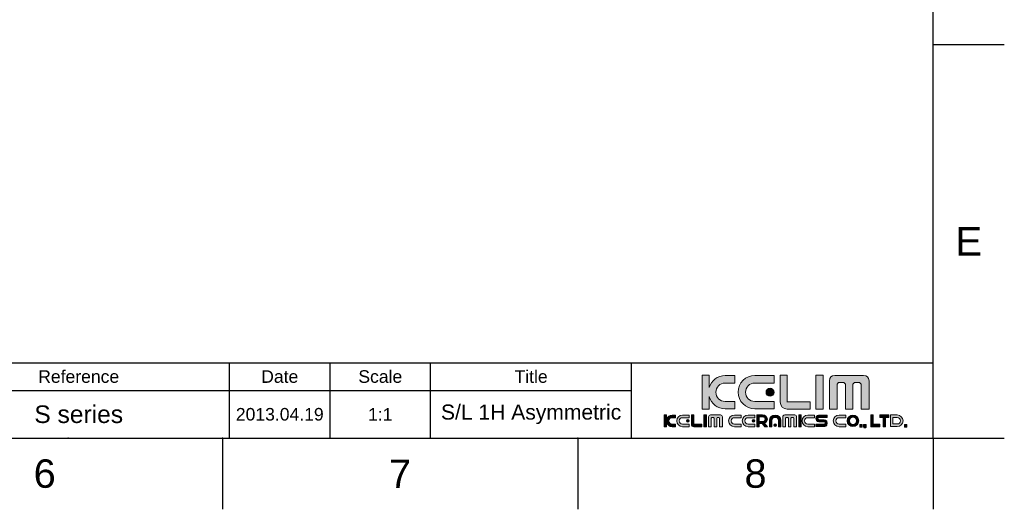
# Model space of a CAD drawing. Header units: millimetres. Extents: x 601 to 1195, y -13 to 407.
# Tile 3 of 8: x 999 to 1195, y -13 to 84. Entities that reach past the tile are written whole.
import ezdxf

# ---------------------------------------------------------------- set-up
doc = ezdxf.new("R2010")
doc.units = ezdxf.units.MM
doc.header["$LTSCALE"] = 0.1
doc.layers.add('FORM', color=7, linetype='Continuous')
doc.layers.add('TEXT', color=2, linetype='Continuous')
doc.styles.get("Standard").update_dxf_attribs({"font": 'arial_0.ttf'})

msp = doc.modelspace()

# ---------------------------------------------------------------- hatches: boundary and pattern name
at = {"layer": 'TEXT'}
h = msp.add_hatch(color=2, dxfattribs=at)
h.dxf.hatch_style = 2
edge = h.paths.add_edge_path()
edge.add_spline(control_points=[(1141.396, 8.181), (1141.396, 8.181), (1139.467, 8.181), (1139.467, 8.181), (1138.452, 8.181), (1137.635, 8.999), (1137.635, 10.01), (1137.635, 11.026), (1138.452, 11.843), (1139.467, 11.843), (1139.467, 11.843), (1141.396, 11.843), (1141.396, 11.843), (1141.396, 11.843), (1141.396, 13.357), (1141.396, 13.357), (1141.396, 13.357), (1139.489, 13.357), (1139.489, 13.357), (1137.963, 13.357), (1136.682, 12.334), (1136.291, 10.935), (1136.291, 10.935), (1136.291, 13.405), (1136.291, 13.405), (1136.291, 13.405), (1134.88, 13.405), (1134.88, 13.405), (1134.88, 13.405), (1134.88, 6.667), (1134.88, 6.667), (1134.88, 6.667), (1136.291, 6.667), (1136.291, 6.667), (1136.291, 6.667), (1136.291, 9.139), (1136.291, 9.139), (1136.682, 7.74), (1137.963, 6.714), (1139.489, 6.714), (1139.489, 6.714), (1141.396, 6.714), (1141.396, 6.714), (1141.396, 6.714), (1141.396, 8.181), (1141.396, 8.181)], knot_values=[0, 0, 0, 0, 1, 1, 1, 2, 2, 2, 3, 3, 3, 4, 4, 4, 5, 5, 5, 6, 6, 6, 7, 7, 7, 8, 8, 8, 9, 9, 9, 10, 10, 10, 11, 11, 11, 12, 12, 12, 13, 13, 13, 14, 14, 14, 15, 15, 15, 15], degree=3, periodic=0)
h = msp.add_hatch(color=256, dxfattribs=at)
h.dxf.hatch_style = 2
edge = h.paths.add_edge_path()
edge.add_spline(control_points=[(1145.379, 6.714), (1145.379, 6.714), (1149.219, 6.714), (1149.219, 6.714), (1149.219, 6.714), (1149.219, 8.181), (1149.219, 8.181), (1149.219, 8.181), (1145.354, 8.181), (1145.354, 8.181), (1144.342, 8.181), (1143.524, 8.999), (1143.524, 10.01), (1143.524, 11.026), (1144.341, 11.843), (1145.354, 11.843), (1145.354, 11.843), (1149.219, 11.843), (1149.219, 11.843), (1149.219, 11.843), (1149.219, 13.357), (1149.219, 13.357), (1149.219, 13.357), (1145.379, 13.357), (1145.379, 13.357), (1143.542, 13.357), (1142.057, 11.875), (1142.057, 10.036), (1142.057, 8.202), (1143.542, 6.714), (1145.379, 6.714)], knot_values=[0, 0, 0, 0, 1, 1, 1, 2, 2, 2, 3, 3, 3, 4, 4, 4, 5, 5, 5, 6, 6, 6, 7, 7, 7, 8, 8, 8, 9, 9, 9, 10, 10, 10, 10], degree=3, periodic=0)
h = msp.add_hatch(color=2, dxfattribs=at)
h.dxf.hatch_style = 2
edge = h.paths.add_edge_path()
edge.add_spline(control_points=[(1151.823, 6.662), (1151.823, 6.662), (1156.362, 6.662), (1156.362, 6.662), (1156.362, 6.662), (1156.362, 8.076), (1156.362, 8.076), (1156.362, 8.076), (1151.833, 8.076), (1151.833, 8.076), (1151.833, 8.076), (1151.828, 8.061), (1151.828, 8.061), (1151.828, 8.061), (1151.828, 13.405), (1151.828, 13.405), (1151.828, 13.405), (1150.413, 13.405), (1150.413, 13.405), (1150.413, 13.405), (1150.413, 8.076), (1150.413, 8.076), (1150.413, 8.076), (1150.408, 8.081), (1150.408, 8.081), (1150.408, 7.296), (1151.045, 6.656), (1151.833, 6.656), (1151.833, 6.656), (1151.823, 6.662), (1151.823, 6.662)], knot_values=[0, 0, 0, 0, 1, 1, 1, 2, 2, 2, 3, 3, 3, 4, 4, 4, 5, 5, 5, 6, 6, 6, 7, 7, 7, 8, 8, 8, 9, 9, 9, 10, 10, 10, 10], degree=3, periodic=0)
h = msp.add_hatch(color=2, dxfattribs=at)
h.dxf.hatch_style = 2
h.paths.add_polyline_path([(1158.953, 13.405), (1157.54, 13.405), (1157.54, 6.667), (1158.953, 6.667)])
h = msp.add_hatch(color=2, dxfattribs=at)
h.dxf.hatch_style = 2
edge = h.paths.add_edge_path()
edge.add_spline(control_points=[(1167.027, 13.373), (1167.027, 13.373), (1161.274, 13.373), (1161.274, 13.373), (1160.682, 13.373), (1160.203, 12.897), (1160.203, 12.31), (1160.203, 12.31), (1160.203, 6.677), (1160.203, 6.677), (1160.203, 6.677), (1161.732, 6.677), (1161.732, 6.677), (1161.732, 6.677), (1161.732, 11.612), (1161.732, 11.612), (1161.732, 11.612), (1162.049, 11.933), (1162.049, 11.933), (1162.049, 11.933), (1163.074, 11.933), (1163.074, 11.933), (1163.074, 11.933), (1163.394, 11.612), (1163.394, 11.612), (1163.394, 11.612), (1163.394, 6.677), (1163.394, 6.677), (1163.394, 6.677), (1164.87, 6.677), (1164.87, 6.677), (1164.87, 6.677), (1164.87, 11.612), (1164.87, 11.612), (1164.87, 11.612), (1165.193, 11.933), (1165.193, 11.933), (1165.193, 11.933), (1166.214, 11.933), (1166.214, 11.933), (1166.214, 11.933), (1166.532, 11.612), (1166.532, 11.612), (1166.532, 11.612), (1166.532, 6.677), (1166.532, 6.677), (1166.532, 6.677), (1168.097, 6.677), (1168.097, 6.677), (1168.097, 6.677), (1168.097, 12.31), (1168.097, 12.31), (1168.097, 12.897), (1167.616, 13.373), (1167.027, 13.373)], knot_values=[0, 0, 0, 0, 1, 1, 1, 2, 2, 2, 3, 3, 3, 4, 4, 4, 5, 5, 5, 6, 6, 6, 7, 7, 7, 8, 8, 8, 9, 9, 9, 10, 10, 10, 11, 11, 11, 12, 12, 12, 13, 13, 13, 14, 14, 14, 15, 15, 15, 16, 16, 16, 17, 17, 17, 18, 18, 18, 18], degree=3, periodic=0)
h = msp.add_hatch(color=2, dxfattribs=at)
h.dxf.hatch_style = 2
edge = h.paths.add_edge_path()
edge.add_spline(control_points=[(1147.6, 10.01), (1147.6, 9.57), (1147.956, 9.207), (1148.399, 9.207), (1148.841, 9.207), (1149.2, 9.57), (1149.2, 10.01), (1149.2, 10.455), (1148.841, 10.811), (1148.399, 10.811), (1147.956, 10.811), (1147.6, 10.455), (1147.6, 10.01)], knot_values=[0, 0, 0, 0, 1, 1, 1, 2, 2, 2, 3, 3, 3, 4, 4, 4, 4], degree=3, periodic=0)
h = msp.add_hatch(color=2, dxfattribs=at)
h.dxf.hatch_style = 2
edge = h.paths.add_edge_path()
edge.add_spline(control_points=[(1127.829, 4.636), (1127.829, 4.636), (1127.829, 5.5), (1127.829, 5.5), (1127.829, 5.5), (1127.337, 5.5), (1127.337, 5.5), (1127.337, 5.5), (1127.337, 3.15), (1127.337, 3.15), (1127.337, 3.15), (1127.829, 3.15), (1127.829, 3.15), (1127.829, 3.15), (1127.829, 4.016), (1127.829, 4.016), (1127.964, 3.527), (1128.411, 3.167), (1128.945, 3.167), (1128.945, 3.167), (1129.609, 3.167), (1129.609, 3.167), (1129.609, 3.167), (1129.609, 3.678), (1129.609, 3.678), (1129.609, 3.678), (1128.936, 3.678), (1128.936, 3.678), (1128.582, 3.678), (1128.297, 3.964), (1128.297, 4.316), (1128.297, 4.671), (1128.582, 4.955), (1128.936, 4.955), (1128.936, 4.955), (1129.609, 4.955), (1129.609, 4.955), (1129.609, 4.955), (1129.609, 5.484), (1129.609, 5.484), (1129.609, 5.484), (1128.945, 5.484), (1128.945, 5.484), (1128.411, 5.484), (1127.964, 5.125), (1127.829, 4.636)], knot_values=[0, 0, 0, 0, 1, 1, 1, 2, 2, 2, 3, 3, 3, 4, 4, 4, 5, 5, 5, 6, 6, 6, 7, 7, 7, 8, 8, 8, 9, 9, 9, 10, 10, 10, 11, 11, 11, 12, 12, 12, 13, 13, 13, 14, 14, 14, 15, 15, 15, 15], degree=3, periodic=0)
h = msp.add_hatch(color=2, dxfattribs=at)
h.dxf.hatch_style = 2
edge = h.paths.add_edge_path()
edge.add_spline(control_points=[(1129.84, 4.326), (1129.84, 3.686), (1130.358, 3.167), (1130.998, 3.167), (1130.998, 3.167), (1132.338, 3.167), (1132.338, 3.167), (1132.338, 3.167), (1132.338, 3.678), (1132.338, 3.678), (1132.338, 3.678), (1130.99, 3.678), (1130.99, 3.678), (1130.637, 3.678), (1130.351, 3.964), (1130.351, 4.316), (1130.351, 4.671), (1130.636, 4.955), (1130.99, 4.955), (1130.99, 4.955), (1132.338, 4.955), (1132.338, 4.955), (1132.338, 4.955), (1132.338, 5.484), (1132.338, 5.484), (1132.338, 5.484), (1130.998, 5.484), (1130.998, 5.484), (1130.358, 5.484), (1129.84, 4.966), (1129.84, 4.326)], knot_values=[0, 0, 0, 0, 1, 1, 1, 2, 2, 2, 3, 3, 3, 4, 4, 4, 5, 5, 5, 6, 6, 6, 7, 7, 7, 8, 8, 8, 9, 9, 9, 10, 10, 10, 10], degree=3, periodic=0)
h = msp.add_hatch(color=2, dxfattribs=at)
h.dxf.hatch_style = 2
edge = h.paths.add_edge_path()
edge.add_spline(control_points=[(1131.773, 4.316), (1131.773, 4.162), (1131.897, 4.037), (1132.052, 4.037), (1132.206, 4.037), (1132.331, 4.162), (1132.331, 4.316), (1132.331, 4.471), (1132.206, 4.596), (1132.052, 4.596), (1131.897, 4.596), (1131.773, 4.471), (1131.773, 4.316)], knot_values=[0, 0, 0, 0, 1, 1, 1, 2, 2, 2, 3, 3, 3, 4, 4, 4, 4], degree=3, periodic=0)
h = msp.add_hatch(color=2, dxfattribs=at)
h.dxf.hatch_style = 2
edge = h.paths.add_edge_path()
edge.add_spline(control_points=[(1133.247, 3.637), (1133.247, 3.637), (1133.247, 5.5), (1133.247, 5.5), (1133.247, 5.5), (1132.754, 5.5), (1132.754, 5.5), (1132.754, 5.5), (1132.754, 3.642), (1132.754, 3.642), (1132.754, 3.642), (1132.752, 3.644), (1132.752, 3.644), (1132.752, 3.369), (1132.974, 3.147), (1133.249, 3.147), (1133.249, 3.147), (1133.246, 3.149), (1133.246, 3.149), (1133.246, 3.149), (1134.829, 3.149), (1134.829, 3.149), (1134.829, 3.149), (1134.829, 3.642), (1134.829, 3.642), (1134.829, 3.642), (1133.249, 3.642), (1133.249, 3.642), (1133.249, 3.642), (1133.247, 3.637), (1133.247, 3.637)], knot_values=[0, 0, 0, 0, 1, 1, 1, 2, 2, 2, 3, 3, 3, 4, 4, 4, 5, 5, 5, 6, 6, 6, 7, 7, 7, 8, 8, 8, 9, 9, 9, 10, 10, 10, 10], degree=3, periodic=0)
h = msp.add_hatch(color=2, dxfattribs=at)
h.dxf.hatch_style = 2
h.paths.add_polyline_path([(1135.24, 3.15), (1135.732, 3.15), (1135.732, 5.5), (1135.24, 5.5)])
h = msp.add_hatch(color=2, dxfattribs=at)
h.dxf.hatch_style = 2
edge = h.paths.add_edge_path()
edge.add_spline(control_points=[(1138.548, 5.489), (1138.548, 5.489), (1136.542, 5.489), (1136.542, 5.489), (1136.335, 5.489), (1136.169, 5.323), (1136.169, 5.119), (1136.169, 5.119), (1136.169, 3.154), (1136.169, 3.154), (1136.169, 3.154), (1136.702, 3.154), (1136.702, 3.154), (1136.702, 3.154), (1136.702, 4.875), (1136.702, 4.875), (1136.702, 4.875), (1136.812, 4.987), (1136.812, 4.987), (1136.812, 4.987), (1137.17, 4.987), (1137.17, 4.987), (1137.17, 4.987), (1137.281, 4.875), (1137.281, 4.875), (1137.281, 4.875), (1137.281, 3.154), (1137.281, 3.154), (1137.281, 3.154), (1137.796, 3.154), (1137.796, 3.154), (1137.796, 3.154), (1137.796, 4.875), (1137.796, 4.875), (1137.796, 4.875), (1137.909, 4.987), (1137.909, 4.987), (1137.909, 4.987), (1138.265, 4.987), (1138.265, 4.987), (1138.265, 4.987), (1138.376, 4.875), (1138.376, 4.875), (1138.376, 4.875), (1138.376, 3.154), (1138.376, 3.154), (1138.376, 3.154), (1138.922, 3.154), (1138.922, 3.154), (1138.922, 3.154), (1138.922, 5.119), (1138.922, 5.119), (1138.922, 5.323), (1138.754, 5.489), (1138.548, 5.489)], knot_values=[0, 0, 0, 0, 1, 1, 1, 2, 2, 2, 3, 3, 3, 4, 4, 4, 5, 5, 5, 6, 6, 6, 7, 7, 7, 8, 8, 8, 9, 9, 9, 10, 10, 10, 11, 11, 11, 12, 12, 12, 13, 13, 13, 14, 14, 14, 15, 15, 15, 16, 16, 16, 17, 17, 17, 18, 18, 18, 18], degree=3, periodic=0)
h = msp.add_hatch(color=2, dxfattribs=at)
h.dxf.hatch_style = 2
edge = h.paths.add_edge_path()
edge.add_spline(control_points=[(1140.153, 4.326), (1140.153, 3.686), (1140.671, 3.167), (1141.312, 3.167), (1141.312, 3.167), (1142.651, 3.167), (1142.651, 3.167), (1142.651, 3.167), (1142.651, 3.678), (1142.651, 3.678), (1142.651, 3.678), (1141.303, 3.678), (1141.303, 3.678), (1140.95, 3.678), (1140.665, 3.964), (1140.665, 4.316), (1140.665, 4.671), (1140.95, 4.955), (1141.303, 4.955), (1141.303, 4.955), (1142.651, 4.955), (1142.651, 4.955), (1142.651, 4.955), (1142.651, 5.484), (1142.651, 5.484), (1142.651, 5.484), (1141.312, 5.484), (1141.312, 5.484), (1140.671, 5.484), (1140.153, 4.966), (1140.153, 4.326)], knot_values=[0, 0, 0, 0, 1, 1, 1, 2, 2, 2, 3, 3, 3, 4, 4, 4, 5, 5, 5, 6, 6, 6, 7, 7, 7, 8, 8, 8, 9, 9, 9, 10, 10, 10, 10], degree=3, periodic=0)
h = msp.add_hatch(color=2, dxfattribs=at)
h.dxf.hatch_style = 2
edge = h.paths.add_edge_path()
edge.add_spline(control_points=[(1142.882, 4.326), (1142.882, 3.686), (1143.4, 3.167), (1144.04, 3.167), (1144.04, 3.167), (1145.38, 3.167), (1145.38, 3.167), (1145.38, 3.167), (1145.38, 3.678), (1145.38, 3.678), (1145.38, 3.678), (1144.032, 3.678), (1144.032, 3.678), (1143.678, 3.678), (1143.393, 3.964), (1143.393, 4.316), (1143.393, 4.671), (1143.678, 4.955), (1144.032, 4.955), (1144.032, 4.955), (1145.38, 4.955), (1145.38, 4.955), (1145.38, 4.955), (1145.38, 5.484), (1145.38, 5.484), (1145.38, 5.484), (1144.04, 5.484), (1144.04, 5.484), (1143.4, 5.484), (1142.882, 4.966), (1142.882, 4.326)], knot_values=[0, 0, 0, 0, 1, 1, 1, 2, 2, 2, 3, 3, 3, 4, 4, 4, 5, 5, 5, 6, 6, 6, 7, 7, 7, 8, 8, 8, 9, 9, 9, 10, 10, 10, 10], degree=3, periodic=0)
h = msp.add_hatch(color=2, dxfattribs=at)
h.dxf.hatch_style = 2
edge = h.paths.add_edge_path()
edge.add_spline(control_points=[(1144.815, 4.316), (1144.815, 4.162), (1144.939, 4.037), (1145.094, 4.037), (1145.248, 4.037), (1145.373, 4.162), (1145.373, 4.316), (1145.373, 4.471), (1145.248, 4.596), (1145.094, 4.596), (1144.939, 4.596), (1144.815, 4.471), (1144.815, 4.316)], knot_values=[0, 0, 0, 0, 1, 1, 1, 2, 2, 2, 3, 3, 3, 4, 4, 4, 4], degree=3, periodic=0)
h = msp.add_hatch(color=2, dxfattribs=at)
h.dxf.hatch_style = 2
edge = h.paths.add_edge_path()
edge.add_spline(control_points=[(1147.869, 4.634), (1147.869, 5.112), (1147.431, 5.5), (1146.89, 5.5), (1146.89, 5.5), (1146.25, 5.5), (1146.25, 5.5), (1146.25, 5.5), (1145.758, 5.5), (1145.758, 5.5), (1145.758, 5.5), (1145.758, 5.118), (1145.758, 5.118), (1145.758, 5.118), (1145.758, 4.163), (1145.758, 4.163), (1145.758, 4.163), (1145.758, 3.769), (1145.758, 3.769), (1145.758, 3.769), (1145.758, 3.15), (1145.758, 3.15), (1145.758, 3.15), (1146.25, 3.15), (1146.25, 3.15), (1146.25, 3.15), (1146.25, 3.769), (1146.25, 3.769), (1146.25, 3.769), (1146.85, 3.769), (1146.85, 3.769), (1146.85, 3.769), (1147.374, 3.15), (1147.374, 3.15), (1147.374, 3.15), (1147.867, 3.15), (1147.867, 3.15), (1147.867, 3.15), (1147.282, 3.841), (1147.282, 3.841), (1147.627, 3.974), (1147.869, 4.279), (1147.869, 4.634)], knot_values=[0, 0, 0, 0, 1, 1, 1, 2, 2, 2, 3, 3, 3, 4, 4, 4, 5, 5, 5, 6, 6, 6, 7, 7, 7, 8, 8, 8, 9, 9, 9, 10, 10, 10, 11, 11, 11, 12, 12, 12, 13, 13, 13, 14, 14, 14, 14], degree=3, periodic=0)
edge = h.paths.add_edge_path()
edge.add_spline(control_points=[(1146.897, 4.163), (1146.897, 4.163), (1146.25, 4.163), (1146.25, 4.163), (1146.25, 4.163), (1146.25, 5.118), (1146.25, 5.118), (1146.25, 5.118), (1146.897, 5.118), (1146.897, 5.118), (1147.196, 5.118), (1147.436, 4.904), (1147.436, 4.641), (1147.436, 4.377), (1147.196, 4.163), (1146.897, 4.163)], knot_values=[0, 0, 0, 0, 1, 1, 1, 2, 2, 2, 3, 3, 3, 4, 4, 4, 5, 5, 5, 5], degree=3, periodic=0)
h = msp.add_hatch(color=2, dxfattribs=at)
h.dxf.hatch_style = 2
edge = h.paths.add_edge_path()
edge.add_spline(control_points=[(1149.424, 5.484), (1148.785, 5.484), (1148.265, 5.004), (1148.265, 4.409), (1148.265, 4.409), (1148.265, 3.167), (1148.265, 3.167), (1148.265, 3.167), (1148.776, 3.167), (1148.776, 3.167), (1148.776, 3.167), (1148.776, 4.417), (1148.776, 4.417), (1148.776, 4.744), (1149.062, 5.009), (1149.415, 5.009), (1149.769, 5.009), (1150.054, 4.745), (1150.054, 4.417), (1150.054, 4.417), (1150.054, 3.167), (1150.054, 3.167), (1150.054, 3.167), (1150.582, 3.167), (1150.582, 3.167), (1150.582, 3.167), (1150.582, 4.409), (1150.582, 4.409), (1150.582, 5.004), (1150.065, 5.484), (1149.424, 5.484)], knot_values=[0, 0, 0, 0, 1, 1, 1, 2, 2, 2, 3, 3, 3, 4, 4, 4, 5, 5, 5, 6, 6, 6, 7, 7, 7, 8, 8, 8, 9, 9, 9, 10, 10, 10, 10], degree=3, periodic=0)
h = msp.add_hatch(color=2, dxfattribs=at)
h.dxf.hatch_style = 2
edge = h.paths.add_edge_path()
edge.add_spline(control_points=[(1153.323, 5.489), (1153.323, 5.489), (1151.316, 5.489), (1151.316, 5.489), (1151.11, 5.489), (1150.943, 5.323), (1150.943, 5.119), (1150.943, 5.119), (1150.943, 3.154), (1150.943, 3.154), (1150.943, 3.154), (1151.476, 3.154), (1151.476, 3.154), (1151.476, 3.154), (1151.476, 4.875), (1151.476, 4.875), (1151.476, 4.875), (1151.587, 4.987), (1151.587, 4.987), (1151.587, 4.987), (1151.945, 4.987), (1151.945, 4.987), (1151.945, 4.987), (1152.056, 4.875), (1152.056, 4.875), (1152.056, 4.875), (1152.056, 3.154), (1152.056, 3.154), (1152.056, 3.154), (1152.571, 3.154), (1152.571, 3.154), (1152.571, 3.154), (1152.571, 4.875), (1152.571, 4.875), (1152.571, 4.875), (1152.684, 4.987), (1152.684, 4.987), (1152.684, 4.987), (1153.039, 4.987), (1153.039, 4.987), (1153.039, 4.987), (1153.15, 4.875), (1153.15, 4.875), (1153.15, 4.875), (1153.15, 3.154), (1153.15, 3.154), (1153.15, 3.154), (1153.696, 3.154), (1153.696, 3.154), (1153.696, 3.154), (1153.696, 5.119), (1153.696, 5.119), (1153.696, 5.323), (1153.529, 5.489), (1153.323, 5.489)], knot_values=[0, 0, 0, 0, 1, 1, 1, 2, 2, 2, 3, 3, 3, 4, 4, 4, 5, 5, 5, 6, 6, 6, 7, 7, 7, 8, 8, 8, 9, 9, 9, 10, 10, 10, 11, 11, 11, 12, 12, 12, 13, 13, 13, 14, 14, 14, 15, 15, 15, 16, 16, 16, 17, 17, 17, 18, 18, 18, 18], degree=3, periodic=0)
h = msp.add_hatch(color=2, dxfattribs=at)
h.dxf.hatch_style = 2
h.paths.add_polyline_path([(1154.127, 3.15), (1154.62, 3.15), (1154.62, 5.5), (1154.127, 5.5)])
h = msp.add_hatch(color=2, dxfattribs=at)
h.dxf.hatch_style = 2
edge = h.paths.add_edge_path()
edge.add_spline(control_points=[(1154.764, 4.326), (1154.764, 3.686), (1155.282, 3.167), (1155.923, 3.167), (1155.923, 3.167), (1157.262, 3.167), (1157.262, 3.167), (1157.262, 3.167), (1157.262, 3.678), (1157.262, 3.678), (1157.262, 3.678), (1155.914, 3.678), (1155.914, 3.678), (1155.561, 3.678), (1155.276, 3.964), (1155.276, 4.316), (1155.276, 4.671), (1155.561, 4.955), (1155.914, 4.955), (1155.914, 4.955), (1157.262, 4.955), (1157.262, 4.955), (1157.262, 4.955), (1157.262, 5.484), (1157.262, 5.484), (1157.262, 5.484), (1155.923, 5.484), (1155.923, 5.484), (1155.282, 5.484), (1154.764, 4.966), (1154.764, 4.326)], knot_values=[0, 0, 0, 0, 1, 1, 1, 2, 2, 2, 3, 3, 3, 4, 4, 4, 5, 5, 5, 6, 6, 6, 7, 7, 7, 8, 8, 8, 9, 9, 9, 10, 10, 10, 10], degree=3, periodic=0)
h = msp.add_hatch(color=2, dxfattribs=at)
h.dxf.hatch_style = 2
edge = h.paths.add_edge_path()
edge.add_spline(control_points=[(1157.51, 4.768), (1157.51, 4.05), (1158.24, 4.111), (1158.24, 4.111), (1158.24, 4.111), (1158.258, 4.111), (1158.258, 4.111), (1158.258, 4.111), (1159.045, 4.111), (1159.045, 4.111), (1159.045, 4.111), (1159.186, 4.111), (1159.186, 4.111), (1159.186, 4.111), (1159.377, 4.081), (1159.377, 3.897), (1159.377, 3.712), (1159.253, 3.642), (1159.185, 3.642), (1159.185, 3.642), (1157.51, 3.642), (1157.51, 3.642), (1157.51, 3.642), (1157.51, 3.168), (1157.51, 3.168), (1157.51, 3.168), (1159.175, 3.168), (1159.175, 3.168), (1159.175, 3.168), (1159.793, 3.167), (1159.793, 3.884), (1159.793, 4.602), (1159.063, 4.54), (1159.063, 4.54), (1159.063, 4.54), (1159.045, 4.54), (1159.045, 4.54), (1159.045, 4.54), (1158.258, 4.54), (1158.258, 4.54), (1158.258, 4.54), (1158.117, 4.54), (1158.117, 4.54), (1158.117, 4.54), (1157.926, 4.571), (1157.926, 4.755), (1157.926, 4.939), (1158.051, 5.009), (1158.118, 5.009), (1158.118, 5.009), (1159.793, 5.009), (1159.793, 5.009), (1159.793, 5.009), (1159.793, 5.484), (1159.793, 5.484), (1159.793, 5.484), (1158.129, 5.484), (1158.129, 5.484), (1158.129, 5.484), (1157.51, 5.485), (1157.51, 4.768)], knot_values=[0, 0, 0, 0, 1, 1, 1, 2, 2, 2, 3, 3, 3, 4, 4, 4, 5, 5, 5, 6, 6, 6, 7, 7, 7, 8, 8, 8, 9, 9, 9, 10, 10, 10, 11, 11, 11, 12, 12, 12, 13, 13, 13, 14, 14, 14, 15, 15, 15, 16, 16, 16, 17, 17, 17, 18, 18, 18, 19, 19, 19, 20, 20, 20, 20], degree=3, periodic=0)
h = msp.add_hatch(color=2, dxfattribs=at)
h.dxf.hatch_style = 2
edge = h.paths.add_edge_path()
edge.add_spline(control_points=[(1160.985, 4.326), (1160.985, 3.686), (1161.503, 3.167), (1162.144, 3.167), (1162.144, 3.167), (1163.483, 3.167), (1163.483, 3.167), (1163.483, 3.167), (1163.483, 3.678), (1163.483, 3.678), (1163.483, 3.678), (1162.135, 3.678), (1162.135, 3.678), (1161.782, 3.678), (1161.497, 3.964), (1161.497, 4.316), (1161.497, 4.671), (1161.782, 4.955), (1162.135, 4.955), (1162.135, 4.955), (1163.483, 4.955), (1163.483, 4.955), (1163.483, 4.955), (1163.483, 5.484), (1163.483, 5.484), (1163.483, 5.484), (1162.144, 5.484), (1162.144, 5.484), (1161.503, 5.484), (1160.985, 4.966), (1160.985, 4.326)], knot_values=[0, 0, 0, 0, 1, 1, 1, 2, 2, 2, 3, 3, 3, 4, 4, 4, 5, 5, 5, 6, 6, 6, 7, 7, 7, 8, 8, 8, 9, 9, 9, 10, 10, 10, 10], degree=3, periodic=0)
h = msp.add_hatch(color=2, dxfattribs=at)
h.dxf.hatch_style = 2
edge = h.paths.add_edge_path()
edge.add_spline(control_points=[(1164.897, 5.484), (1164.257, 5.484), (1163.738, 4.966), (1163.738, 4.326), (1163.738, 3.686), (1164.257, 3.168), (1164.897, 3.168), (1165.537, 3.168), (1166.055, 3.686), (1166.055, 4.326), (1166.055, 4.966), (1165.537, 5.484), (1164.897, 5.484)], knot_values=[0, 0, 0, 0, 1, 1, 1, 2, 2, 2, 3, 3, 3, 4, 4, 4, 4], degree=3, periodic=0)
edge = h.paths.add_edge_path()
edge.add_spline(control_points=[(1164.897, 3.618), (1164.506, 3.618), (1164.189, 3.935), (1164.189, 4.326), (1164.189, 4.717), (1164.506, 5.034), (1164.897, 5.034), (1165.288, 5.034), (1165.605, 4.717), (1165.605, 4.326), (1165.605, 3.935), (1165.288, 3.618), (1164.897, 3.618)], knot_values=[0, 0, 0, 0, 1, 1, 1, 2, 2, 2, 3, 3, 3, 4, 4, 4, 4], degree=3, periodic=0)
h = msp.add_hatch(color=2, dxfattribs=at)
h.dxf.hatch_style = 2
h.paths.add_polyline_path([(1168.945, 5.5), (1168.452, 5.5), (1168.452, 3.643), (1168.452, 3.15), (1168.945, 3.15), (1170.27, 3.15), (1170.27, 3.643), (1168.945, 3.643)])
h = msp.add_hatch(color=2, dxfattribs=at)
h.dxf.hatch_style = 2
h.paths.add_polyline_path([(1170.891, 5.5), (1170.228, 5.5), (1170.228, 5.007), (1170.891, 5.007), (1170.891, 3.15), (1171.384, 3.15), (1171.384, 5.007), (1172.046, 5.007), (1172.046, 5.5), (1171.384, 5.5)])
h = msp.add_hatch(color=2, dxfattribs=at)
h.dxf.hatch_style = 2
edge = h.paths.add_edge_path()
edge.add_spline(control_points=[(1173.702, 5.492), (1173.702, 5.492), (1172.363, 5.492), (1172.363, 5.492), (1172.363, 5.492), (1172.363, 3.175), (1172.363, 3.175), (1172.363, 3.175), (1173.702, 3.175), (1173.702, 3.175), (1174.343, 3.175), (1174.86, 3.693), (1174.86, 4.334), (1174.86, 4.973), (1174.343, 5.492), (1173.702, 5.492)], knot_values=[0, 0, 0, 0, 1, 1, 1, 2, 2, 2, 3, 3, 3, 4, 4, 4, 5, 5, 5, 5], degree=3, periodic=0)
edge = h.paths.add_edge_path()
edge.add_spline(control_points=[(1173.71, 3.704), (1173.71, 3.704), (1172.856, 3.704), (1172.856, 3.704), (1172.856, 3.704), (1172.856, 4.98), (1172.856, 4.98), (1172.856, 4.98), (1173.71, 4.98), (1173.71, 4.98), (1174.064, 4.98), (1174.349, 4.695), (1174.349, 4.342), (1174.349, 3.988), (1174.064, 3.704), (1173.71, 3.704)], knot_values=[0, 0, 0, 0, 1, 1, 1, 2, 2, 2, 3, 3, 3, 4, 4, 4, 5, 5, 5, 5], degree=3, periodic=0)
h = msp.add_hatch(color=2, dxfattribs=at)
h.dxf.hatch_style = 2
edge = h.paths.add_edge_path()
edge.add_spline(control_points=[(1149.432, 3.743), (1149.277, 3.743), (1149.153, 3.618), (1149.153, 3.463), (1149.153, 3.31), (1149.277, 3.184), (1149.432, 3.184), (1149.586, 3.184), (1149.711, 3.31), (1149.711, 3.463), (1149.711, 3.618), (1149.586, 3.743), (1149.432, 3.743)], knot_values=[0, 0, 0, 0, 1, 1, 1, 2, 2, 2, 3, 3, 3, 4, 4, 4, 4], degree=3, periodic=0)
h = msp.add_hatch(color=2, dxfattribs=at)
h.dxf.hatch_style = 2
h.paths.add_polyline_path([(1166.247, 3.077), (1166.759, 3.077), (1166.759, 3.589), (1166.247, 3.589)])
h = msp.add_hatch(color=2, dxfattribs=at)
h.dxf.hatch_style = 2
h.paths.add_polyline_path([(1166.994, 3.077), (1167.199, 3.077), (1167.056, 2.954), (1167.363, 2.954), (1167.506, 3.077), (1167.506, 3.589), (1166.994, 3.589)])
h = msp.add_hatch(color=2, dxfattribs=at)
h.dxf.hatch_style = 2
h.paths.add_polyline_path([(1175.129, 3.077), (1175.64, 3.077), (1175.64, 3.589), (1175.129, 3.589)])

# ---------------------------------------------------------------- linework, layer by layer
for p, q in [((1180.867, 0.869), (1180.867, 392.586)), ((1180.867, 79.213), (1195.008, 79.213)), ((615.21, 0.869), (1180.867, 0.869)), ((1039.453, 0.869), (1039.453, -13.272)), ((1110.16, 0.869), (1110.16, -13.272)), ((1180.867, 0.869), (1195.008, 0.869)), ((1180.867, 0.869), (1180.867, -13.272))]:
    msp.add_line(p, q)
for p in [(1180.867, 79.213), (1008.746, 0.869), (1039.453, 0.869), (1110.16, 0.869)]:
    msp.add_point(p)
at = {"layer": 'FORM'}
for p, q in [((910.367, 15.869), (1180.867, 15.869)), ((1040.867, 0.869), (1040.867, 15.869)), ((1040.867, 0.869), (1040.867, 15.869)), ((1040.867, 0.869), (1040.867, 15.869)), ((1060.867, 0.869), (1060.867, 15.869)), ((1080.867, 0.869), (1080.867, 15.869)), ((1120.867, 0.869), (1120.867, 15.869)), ((980.867, 10.369), (1120.867, 10.369))]:
    msp.add_line(p, q, dxfattribs=at)
at = {"layer": 'TEXT', "lineweight": 0}
for points in [[(1158.953, 13.405), (1157.54, 13.405), (1157.54, 6.667), (1158.953, 6.667), (1158.953, 13.405)], [(1135.24, 3.15), (1135.732, 3.15), (1135.732, 5.5), (1135.24, 5.5), (1135.24, 3.15)], [(1154.127, 3.15), (1154.62, 3.15), (1154.62, 5.5), (1154.127, 5.5), (1154.127, 3.15)], [(1168.945, 5.5), (1168.452, 5.5), (1168.452, 3.643), (1168.452, 3.15), (1168.945, 3.15), (1170.27, 3.15), (1170.27, 3.643), (1168.945, 3.643), (1168.945, 5.5)], [(1170.891, 5.5), (1170.228, 5.5), (1170.228, 5.007), (1170.891, 5.007), (1170.891, 3.15), (1171.384, 3.15), (1171.384, 5.007), (1172.046, 5.007), (1172.046, 5.5), (1171.384, 5.5), (1170.891, 5.5)], [(1166.247, 3.077), (1166.759, 3.077), (1166.759, 3.589), (1166.247, 3.589), (1166.247, 3.077)], [(1166.994, 3.077), (1167.199, 3.077), (1167.056, 2.954), (1167.363, 2.954), (1167.506, 3.077), (1167.506, 3.589), (1166.994, 3.589), (1166.994, 3.077)], [(1175.129, 3.077), (1175.64, 3.077), (1175.64, 3.589), (1175.129, 3.589), (1175.129, 3.077)]]:
    msp.add_lwpolyline(points, dxfattribs=at)
for points, knots in [([(1141.396, 8.181), (1141.396, 8.181), (1139.467, 8.181), (1139.467, 8.181), (1138.452, 8.181), (1137.635, 8.999), (1137.635, 10.01), (1137.635, 11.026), (1138.452, 11.843), (1139.467, 11.843), (1139.467, 11.843), (1141.396, 11.843), (1141.396, 11.843), (1141.396, 11.843), (1141.396, 13.357), (1141.396, 13.357), (1141.396, 13.357), (1139.489, 13.357), (1139.489, 13.357), (1137.963, 13.357), (1136.682, 12.334), (1136.291, 10.935), (1136.291, 10.935), (1136.291, 13.405), (1136.291, 13.405), (1136.291, 13.405), (1134.88, 13.405), (1134.88, 13.405), (1134.88, 13.405), (1134.88, 6.667), (1134.88, 6.667), (1134.88, 6.667), (1136.291, 6.667), (1136.291, 6.667), (1136.291, 6.667), (1136.291, 9.139), (1136.291, 9.139), (1136.682, 7.74), (1137.963, 6.714), (1139.489, 6.714), (1139.489, 6.714), (1141.396, 6.714), (1141.396, 6.714), (1141.396, 6.714), (1141.396, 8.181), (1141.396, 8.181)], [0, 0, 0, 0, 1, 1, 1, 2, 2, 2, 3, 3, 3, 4, 4, 4, 5, 5, 5, 6, 6, 6, 7, 7, 7, 8, 8, 8, 9, 9, 9, 10, 10, 10, 11, 11, 11, 12, 12, 12, 13, 13, 13, 14, 14, 14, 15, 15, 15, 15]), ([(1145.379, 6.714), (1145.379, 6.714), (1149.219, 6.714), (1149.219, 6.714), (1149.219, 6.714), (1149.219, 8.181), (1149.219, 8.181), (1149.219, 8.181), (1145.354, 8.181), (1145.354, 8.181), (1144.342, 8.181), (1143.524, 8.999), (1143.524, 10.01), (1143.524, 11.026), (1144.341, 11.843), (1145.354, 11.843), (1145.354, 11.843), (1149.219, 11.843), (1149.219, 11.843), (1149.219, 11.843), (1149.219, 13.357), (1149.219, 13.357), (1149.219, 13.357), (1145.379, 13.357), (1145.379, 13.357), (1143.542, 13.357), (1142.057, 11.875), (1142.057, 10.036), (1142.057, 8.202), (1143.542, 6.714), (1145.379, 6.714)], [0, 0, 0, 0, 1, 1, 1, 2, 2, 2, 3, 3, 3, 4, 4, 4, 5, 5, 5, 6, 6, 6, 7, 7, 7, 8, 8, 8, 9, 9, 9, 10, 10, 10, 10]), ([(1151.823, 6.662), (1151.823, 6.662), (1156.362, 6.662), (1156.362, 6.662), (1156.362, 6.662), (1156.362, 8.076), (1156.362, 8.076), (1156.362, 8.076), (1151.833, 8.076), (1151.833, 8.076), (1151.833, 8.076), (1151.828, 8.061), (1151.828, 8.061), (1151.828, 8.061), (1151.828, 13.405), (1151.828, 13.405), (1151.828, 13.405), (1150.413, 13.405), (1150.413, 13.405), (1150.413, 13.405), (1150.413, 8.076), (1150.413, 8.076), (1150.413, 8.076), (1150.408, 8.081), (1150.408, 8.081), (1150.408, 7.296), (1151.045, 6.656), (1151.833, 6.656), (1151.833, 6.656), (1151.823, 6.662), (1151.823, 6.662)], [0, 0, 0, 0, 1, 1, 1, 2, 2, 2, 3, 3, 3, 4, 4, 4, 5, 5, 5, 6, 6, 6, 7, 7, 7, 8, 8, 8, 9, 9, 9, 10, 10, 10, 10]), ([(1167.027, 13.373), (1167.027, 13.373), (1161.274, 13.373), (1161.274, 13.373), (1160.682, 13.373), (1160.203, 12.897), (1160.203, 12.31), (1160.203, 12.31), (1160.203, 6.677), (1160.203, 6.677), (1160.203, 6.677), (1161.732, 6.677), (1161.732, 6.677), (1161.732, 6.677), (1161.732, 11.612), (1161.732, 11.612), (1161.732, 11.612), (1162.049, 11.933), (1162.049, 11.933), (1162.049, 11.933), (1163.074, 11.933), (1163.074, 11.933), (1163.074, 11.933), (1163.394, 11.612), (1163.394, 11.612), (1163.394, 11.612), (1163.394, 6.677), (1163.394, 6.677), (1163.394, 6.677), (1164.87, 6.677), (1164.87, 6.677), (1164.87, 6.677), (1164.87, 11.612), (1164.87, 11.612), (1164.87, 11.612), (1165.193, 11.933), (1165.193, 11.933), (1165.193, 11.933), (1166.214, 11.933), (1166.214, 11.933), (1166.214, 11.933), (1166.532, 11.612), (1166.532, 11.612), (1166.532, 11.612), (1166.532, 6.677), (1166.532, 6.677), (1166.532, 6.677), (1168.097, 6.677), (1168.097, 6.677), (1168.097, 6.677), (1168.097, 12.31), (1168.097, 12.31), (1168.097, 12.897), (1167.616, 13.373), (1167.027, 13.373)], [0, 0, 0, 0, 1, 1, 1, 2, 2, 2, 3, 3, 3, 4, 4, 4, 5, 5, 5, 6, 6, 6, 7, 7, 7, 8, 8, 8, 9, 9, 9, 10, 10, 10, 11, 11, 11, 12, 12, 12, 13, 13, 13, 14, 14, 14, 15, 15, 15, 16, 16, 16, 17, 17, 17, 18, 18, 18, 18]), ([(1147.6, 10.01), (1147.6, 9.57), (1147.956, 9.207), (1148.399, 9.207), (1148.841, 9.207), (1149.2, 9.57), (1149.2, 10.01), (1149.2, 10.455), (1148.841, 10.811), (1148.399, 10.811), (1147.956, 10.811), (1147.6, 10.455), (1147.6, 10.01)], [0, 0, 0, 0, 1, 1, 1, 2, 2, 2, 3, 3, 3, 4, 4, 4, 4]), ([(1127.829, 4.636), (1127.829, 4.636), (1127.829, 5.5), (1127.829, 5.5), (1127.829, 5.5), (1127.337, 5.5), (1127.337, 5.5), (1127.337, 5.5), (1127.337, 3.15), (1127.337, 3.15), (1127.337, 3.15), (1127.829, 3.15), (1127.829, 3.15), (1127.829, 3.15), (1127.829, 4.016), (1127.829, 4.016), (1127.964, 3.527), (1128.411, 3.167), (1128.945, 3.167), (1128.945, 3.167), (1129.609, 3.167), (1129.609, 3.167), (1129.609, 3.167), (1129.609, 3.678), (1129.609, 3.678), (1129.609, 3.678), (1128.936, 3.678), (1128.936, 3.678), (1128.582, 3.678), (1128.297, 3.964), (1128.297, 4.316), (1128.297, 4.671), (1128.582, 4.955), (1128.936, 4.955), (1128.936, 4.955), (1129.609, 4.955), (1129.609, 4.955), (1129.609, 4.955), (1129.609, 5.484), (1129.609, 5.484), (1129.609, 5.484), (1128.945, 5.484), (1128.945, 5.484), (1128.411, 5.484), (1127.964, 5.125), (1127.829, 4.636)], [0, 0, 0, 0, 1, 1, 1, 2, 2, 2, 3, 3, 3, 4, 4, 4, 5, 5, 5, 6, 6, 6, 7, 7, 7, 8, 8, 8, 9, 9, 9, 10, 10, 10, 11, 11, 11, 12, 12, 12, 13, 13, 13, 14, 14, 14, 15, 15, 15, 15]), ([(1129.84, 4.326), (1129.84, 3.686), (1130.358, 3.167), (1130.998, 3.167), (1130.998, 3.167), (1132.338, 3.167), (1132.338, 3.167), (1132.338, 3.167), (1132.338, 3.678), (1132.338, 3.678), (1132.338, 3.678), (1130.99, 3.678), (1130.99, 3.678), (1130.637, 3.678), (1130.351, 3.964), (1130.351, 4.316), (1130.351, 4.671), (1130.636, 4.955), (1130.99, 4.955), (1130.99, 4.955), (1132.338, 4.955), (1132.338, 4.955), (1132.338, 4.955), (1132.338, 5.484), (1132.338, 5.484), (1132.338, 5.484), (1130.998, 5.484), (1130.998, 5.484), (1130.358, 5.484), (1129.84, 4.966), (1129.84, 4.326)], [0, 0, 0, 0, 1, 1, 1, 2, 2, 2, 3, 3, 3, 4, 4, 4, 5, 5, 5, 6, 6, 6, 7, 7, 7, 8, 8, 8, 9, 9, 9, 10, 10, 10, 10]), ([(1131.773, 4.316), (1131.773, 4.162), (1131.897, 4.037), (1132.052, 4.037), (1132.206, 4.037), (1132.331, 4.162), (1132.331, 4.316), (1132.331, 4.471), (1132.206, 4.596), (1132.052, 4.596), (1131.897, 4.596), (1131.773, 4.471), (1131.773, 4.316)], [0, 0, 0, 0, 1, 1, 1, 2, 2, 2, 3, 3, 3, 4, 4, 4, 4]), ([(1133.247, 3.637), (1133.247, 3.637), (1133.247, 5.5), (1133.247, 5.5), (1133.247, 5.5), (1132.754, 5.5), (1132.754, 5.5), (1132.754, 5.5), (1132.754, 3.642), (1132.754, 3.642), (1132.754, 3.642), (1132.752, 3.644), (1132.752, 3.644), (1132.752, 3.369), (1132.974, 3.147), (1133.249, 3.147), (1133.249, 3.147), (1133.246, 3.149), (1133.246, 3.149), (1133.246, 3.149), (1134.829, 3.149), (1134.829, 3.149), (1134.829, 3.149), (1134.829, 3.642), (1134.829, 3.642), (1134.829, 3.642), (1133.249, 3.642), (1133.249, 3.642), (1133.249, 3.642), (1133.247, 3.637), (1133.247, 3.637)], [0, 0, 0, 0, 1, 1, 1, 2, 2, 2, 3, 3, 3, 4, 4, 4, 5, 5, 5, 6, 6, 6, 7, 7, 7, 8, 8, 8, 9, 9, 9, 10, 10, 10, 10]), ([(1138.548, 5.489), (1138.548, 5.489), (1136.542, 5.489), (1136.542, 5.489), (1136.335, 5.489), (1136.169, 5.323), (1136.169, 5.119), (1136.169, 5.119), (1136.169, 3.154), (1136.169, 3.154), (1136.169, 3.154), (1136.702, 3.154), (1136.702, 3.154), (1136.702, 3.154), (1136.702, 4.875), (1136.702, 4.875), (1136.702, 4.875), (1136.812, 4.987), (1136.812, 4.987), (1136.812, 4.987), (1137.17, 4.987), (1137.17, 4.987), (1137.17, 4.987), (1137.281, 4.875), (1137.281, 4.875), (1137.281, 4.875), (1137.281, 3.154), (1137.281, 3.154), (1137.281, 3.154), (1137.796, 3.154), (1137.796, 3.154), (1137.796, 3.154), (1137.796, 4.875), (1137.796, 4.875), (1137.796, 4.875), (1137.909, 4.987), (1137.909, 4.987), (1137.909, 4.987), (1138.265, 4.987), (1138.265, 4.987), (1138.265, 4.987), (1138.376, 4.875), (1138.376, 4.875), (1138.376, 4.875), (1138.376, 3.154), (1138.376, 3.154), (1138.376, 3.154), (1138.922, 3.154), (1138.922, 3.154), (1138.922, 3.154), (1138.922, 5.119), (1138.922, 5.119), (1138.922, 5.323), (1138.754, 5.489), (1138.548, 5.489)], [0, 0, 0, 0, 1, 1, 1, 2, 2, 2, 3, 3, 3, 4, 4, 4, 5, 5, 5, 6, 6, 6, 7, 7, 7, 8, 8, 8, 9, 9, 9, 10, 10, 10, 11, 11, 11, 12, 12, 12, 13, 13, 13, 14, 14, 14, 15, 15, 15, 16, 16, 16, 17, 17, 17, 18, 18, 18, 18]), ([(1140.153, 4.326), (1140.153, 3.686), (1140.671, 3.167), (1141.312, 3.167), (1141.312, 3.167), (1142.651, 3.167), (1142.651, 3.167), (1142.651, 3.167), (1142.651, 3.678), (1142.651, 3.678), (1142.651, 3.678), (1141.303, 3.678), (1141.303, 3.678), (1140.95, 3.678), (1140.665, 3.964), (1140.665, 4.316), (1140.665, 4.671), (1140.95, 4.955), (1141.303, 4.955), (1141.303, 4.955), (1142.651, 4.955), (1142.651, 4.955), (1142.651, 4.955), (1142.651, 5.484), (1142.651, 5.484), (1142.651, 5.484), (1141.312, 5.484), (1141.312, 5.484), (1140.671, 5.484), (1140.153, 4.966), (1140.153, 4.326)], [0, 0, 0, 0, 1, 1, 1, 2, 2, 2, 3, 3, 3, 4, 4, 4, 5, 5, 5, 6, 6, 6, 7, 7, 7, 8, 8, 8, 9, 9, 9, 10, 10, 10, 10]), ([(1142.882, 4.326), (1142.882, 3.686), (1143.4, 3.167), (1144.04, 3.167), (1144.04, 3.167), (1145.38, 3.167), (1145.38, 3.167), (1145.38, 3.167), (1145.38, 3.678), (1145.38, 3.678), (1145.38, 3.678), (1144.032, 3.678), (1144.032, 3.678), (1143.678, 3.678), (1143.393, 3.964), (1143.393, 4.316), (1143.393, 4.671), (1143.678, 4.955), (1144.032, 4.955), (1144.032, 4.955), (1145.38, 4.955), (1145.38, 4.955), (1145.38, 4.955), (1145.38, 5.484), (1145.38, 5.484), (1145.38, 5.484), (1144.04, 5.484), (1144.04, 5.484), (1143.4, 5.484), (1142.882, 4.966), (1142.882, 4.326)], [0, 0, 0, 0, 1, 1, 1, 2, 2, 2, 3, 3, 3, 4, 4, 4, 5, 5, 5, 6, 6, 6, 7, 7, 7, 8, 8, 8, 9, 9, 9, 10, 10, 10, 10]), ([(1144.815, 4.316), (1144.815, 4.162), (1144.939, 4.037), (1145.094, 4.037), (1145.248, 4.037), (1145.373, 4.162), (1145.373, 4.316), (1145.373, 4.471), (1145.248, 4.596), (1145.094, 4.596), (1144.939, 4.596), (1144.815, 4.471), (1144.815, 4.316)], [0, 0, 0, 0, 1, 1, 1, 2, 2, 2, 3, 3, 3, 4, 4, 4, 4]), ([(1147.869, 4.634), (1147.869, 5.112), (1147.431, 5.5), (1146.89, 5.5), (1146.89, 5.5), (1146.25, 5.5), (1146.25, 5.5), (1146.25, 5.5), (1145.758, 5.5), (1145.758, 5.5), (1145.758, 5.5), (1145.758, 5.118), (1145.758, 5.118), (1145.758, 5.118), (1145.758, 4.163), (1145.758, 4.163), (1145.758, 4.163), (1145.758, 3.769), (1145.758, 3.769), (1145.758, 3.769), (1145.758, 3.15), (1145.758, 3.15), (1145.758, 3.15), (1146.25, 3.15), (1146.25, 3.15), (1146.25, 3.15), (1146.25, 3.769), (1146.25, 3.769), (1146.25, 3.769), (1146.85, 3.769), (1146.85, 3.769), (1146.85, 3.769), (1147.374, 3.15), (1147.374, 3.15), (1147.374, 3.15), (1147.867, 3.15), (1147.867, 3.15), (1147.867, 3.15), (1147.282, 3.841), (1147.282, 3.841), (1147.627, 3.974), (1147.869, 4.279), (1147.869, 4.634)], [0, 0, 0, 0, 1, 1, 1, 2, 2, 2, 3, 3, 3, 4, 4, 4, 5, 5, 5, 6, 6, 6, 7, 7, 7, 8, 8, 8, 9, 9, 9, 10, 10, 10, 11, 11, 11, 12, 12, 12, 13, 13, 13, 14, 14, 14, 14]), ([(1146.897, 4.163), (1146.897, 4.163), (1146.25, 4.163), (1146.25, 4.163), (1146.25, 4.163), (1146.25, 5.118), (1146.25, 5.118), (1146.25, 5.118), (1146.897, 5.118), (1146.897, 5.118), (1147.196, 5.118), (1147.436, 4.904), (1147.436, 4.641), (1147.436, 4.377), (1147.196, 4.163), (1146.897, 4.163)], [0, 0, 0, 0, 1, 1, 1, 2, 2, 2, 3, 3, 3, 4, 4, 4, 5, 5, 5, 5]), ([(1149.424, 5.484), (1148.785, 5.484), (1148.265, 5.004), (1148.265, 4.409), (1148.265, 4.409), (1148.265, 3.167), (1148.265, 3.167), (1148.265, 3.167), (1148.776, 3.167), (1148.776, 3.167), (1148.776, 3.167), (1148.776, 4.417), (1148.776, 4.417), (1148.776, 4.744), (1149.062, 5.009), (1149.415, 5.009), (1149.769, 5.009), (1150.054, 4.745), (1150.054, 4.417), (1150.054, 4.417), (1150.054, 3.167), (1150.054, 3.167), (1150.054, 3.167), (1150.582, 3.167), (1150.582, 3.167), (1150.582, 3.167), (1150.582, 4.409), (1150.582, 4.409), (1150.582, 5.004), (1150.065, 5.484), (1149.424, 5.484)], [0, 0, 0, 0, 1, 1, 1, 2, 2, 2, 3, 3, 3, 4, 4, 4, 5, 5, 5, 6, 6, 6, 7, 7, 7, 8, 8, 8, 9, 9, 9, 10, 10, 10, 10]), ([(1153.323, 5.489), (1153.323, 5.489), (1151.316, 5.489), (1151.316, 5.489), (1151.11, 5.489), (1150.943, 5.323), (1150.943, 5.119), (1150.943, 5.119), (1150.943, 3.154), (1150.943, 3.154), (1150.943, 3.154), (1151.476, 3.154), (1151.476, 3.154), (1151.476, 3.154), (1151.476, 4.875), (1151.476, 4.875), (1151.476, 4.875), (1151.587, 4.987), (1151.587, 4.987), (1151.587, 4.987), (1151.945, 4.987), (1151.945, 4.987), (1151.945, 4.987), (1152.056, 4.875), (1152.056, 4.875), (1152.056, 4.875), (1152.056, 3.154), (1152.056, 3.154), (1152.056, 3.154), (1152.571, 3.154), (1152.571, 3.154), (1152.571, 3.154), (1152.571, 4.875), (1152.571, 4.875), (1152.571, 4.875), (1152.684, 4.987), (1152.684, 4.987), (1152.684, 4.987), (1153.039, 4.987), (1153.039, 4.987), (1153.039, 4.987), (1153.15, 4.875), (1153.15, 4.875), (1153.15, 4.875), (1153.15, 3.154), (1153.15, 3.154), (1153.15, 3.154), (1153.696, 3.154), (1153.696, 3.154), (1153.696, 3.154), (1153.696, 5.119), (1153.696, 5.119), (1153.696, 5.323), (1153.529, 5.489), (1153.323, 5.489)], [0, 0, 0, 0, 1, 1, 1, 2, 2, 2, 3, 3, 3, 4, 4, 4, 5, 5, 5, 6, 6, 6, 7, 7, 7, 8, 8, 8, 9, 9, 9, 10, 10, 10, 11, 11, 11, 12, 12, 12, 13, 13, 13, 14, 14, 14, 15, 15, 15, 16, 16, 16, 17, 17, 17, 18, 18, 18, 18]), ([(1154.764, 4.326), (1154.764, 3.686), (1155.282, 3.167), (1155.923, 3.167), (1155.923, 3.167), (1157.262, 3.167), (1157.262, 3.167), (1157.262, 3.167), (1157.262, 3.678), (1157.262, 3.678), (1157.262, 3.678), (1155.914, 3.678), (1155.914, 3.678), (1155.561, 3.678), (1155.276, 3.964), (1155.276, 4.316), (1155.276, 4.671), (1155.561, 4.955), (1155.914, 4.955), (1155.914, 4.955), (1157.262, 4.955), (1157.262, 4.955), (1157.262, 4.955), (1157.262, 5.484), (1157.262, 5.484), (1157.262, 5.484), (1155.923, 5.484), (1155.923, 5.484), (1155.282, 5.484), (1154.764, 4.966), (1154.764, 4.326)], [0, 0, 0, 0, 1, 1, 1, 2, 2, 2, 3, 3, 3, 4, 4, 4, 5, 5, 5, 6, 6, 6, 7, 7, 7, 8, 8, 8, 9, 9, 9, 10, 10, 10, 10]), ([(1157.51, 4.768), (1157.51, 4.05), (1158.24, 4.111), (1158.24, 4.111), (1158.24, 4.111), (1158.258, 4.111), (1158.258, 4.111), (1158.258, 4.111), (1159.045, 4.111), (1159.045, 4.111), (1159.045, 4.111), (1159.186, 4.111), (1159.186, 4.111), (1159.186, 4.111), (1159.377, 4.081), (1159.377, 3.897), (1159.377, 3.712), (1159.253, 3.642), (1159.185, 3.642), (1159.185, 3.642), (1157.51, 3.642), (1157.51, 3.642), (1157.51, 3.642), (1157.51, 3.168), (1157.51, 3.168), (1157.51, 3.168), (1159.175, 3.168), (1159.175, 3.168), (1159.175, 3.168), (1159.793, 3.167), (1159.793, 3.884), (1159.793, 4.602), (1159.063, 4.54), (1159.063, 4.54), (1159.063, 4.54), (1159.045, 4.54), (1159.045, 4.54), (1159.045, 4.54), (1158.258, 4.54), (1158.258, 4.54), (1158.258, 4.54), (1158.117, 4.54), (1158.117, 4.54), (1158.117, 4.54), (1157.926, 4.571), (1157.926, 4.755), (1157.926, 4.939), (1158.051, 5.009), (1158.118, 5.009), (1158.118, 5.009), (1159.793, 5.009), (1159.793, 5.009), (1159.793, 5.009), (1159.793, 5.484), (1159.793, 5.484), (1159.793, 5.484), (1158.129, 5.484), (1158.129, 5.484), (1158.129, 5.484), (1157.51, 5.485), (1157.51, 4.768)], [0, 0, 0, 0, 1, 1, 1, 2, 2, 2, 3, 3, 3, 4, 4, 4, 5, 5, 5, 6, 6, 6, 7, 7, 7, 8, 8, 8, 9, 9, 9, 10, 10, 10, 11, 11, 11, 12, 12, 12, 13, 13, 13, 14, 14, 14, 15, 15, 15, 16, 16, 16, 17, 17, 17, 18, 18, 18, 19, 19, 19, 20, 20, 20, 20]), ([(1160.985, 4.326), (1160.985, 3.686), (1161.503, 3.167), (1162.144, 3.167), (1162.144, 3.167), (1163.483, 3.167), (1163.483, 3.167), (1163.483, 3.167), (1163.483, 3.678), (1163.483, 3.678), (1163.483, 3.678), (1162.135, 3.678), (1162.135, 3.678), (1161.782, 3.678), (1161.497, 3.964), (1161.497, 4.316), (1161.497, 4.671), (1161.782, 4.955), (1162.135, 4.955), (1162.135, 4.955), (1163.483, 4.955), (1163.483, 4.955), (1163.483, 4.955), (1163.483, 5.484), (1163.483, 5.484), (1163.483, 5.484), (1162.144, 5.484), (1162.144, 5.484), (1161.503, 5.484), (1160.985, 4.966), (1160.985, 4.326)], [0, 0, 0, 0, 1, 1, 1, 2, 2, 2, 3, 3, 3, 4, 4, 4, 5, 5, 5, 6, 6, 6, 7, 7, 7, 8, 8, 8, 9, 9, 9, 10, 10, 10, 10]), ([(1164.897, 5.484), (1164.257, 5.484), (1163.738, 4.966), (1163.738, 4.326), (1163.738, 3.686), (1164.257, 3.168), (1164.897, 3.168), (1165.537, 3.168), (1166.055, 3.686), (1166.055, 4.326), (1166.055, 4.966), (1165.537, 5.484), (1164.897, 5.484)], [0, 0, 0, 0, 1, 1, 1, 2, 2, 2, 3, 3, 3, 4, 4, 4, 4]), ([(1164.897, 3.618), (1164.506, 3.618), (1164.189, 3.935), (1164.189, 4.326), (1164.189, 4.717), (1164.506, 5.034), (1164.897, 5.034), (1165.288, 5.034), (1165.605, 4.717), (1165.605, 4.326), (1165.605, 3.935), (1165.288, 3.618), (1164.897, 3.618)], [0, 0, 0, 0, 1, 1, 1, 2, 2, 2, 3, 3, 3, 4, 4, 4, 4]), ([(1173.702, 5.492), (1173.702, 5.492), (1172.363, 5.492), (1172.363, 5.492), (1172.363, 5.492), (1172.363, 3.175), (1172.363, 3.175), (1172.363, 3.175), (1173.702, 3.175), (1173.702, 3.175), (1174.343, 3.175), (1174.86, 3.693), (1174.86, 4.334), (1174.86, 4.973), (1174.343, 5.492), (1173.702, 5.492)], [0, 0, 0, 0, 1, 1, 1, 2, 2, 2, 3, 3, 3, 4, 4, 4, 5, 5, 5, 5]), ([(1173.71, 3.704), (1173.71, 3.704), (1172.856, 3.704), (1172.856, 3.704), (1172.856, 3.704), (1172.856, 4.98), (1172.856, 4.98), (1172.856, 4.98), (1173.71, 4.98), (1173.71, 4.98), (1174.064, 4.98), (1174.349, 4.695), (1174.349, 4.342), (1174.349, 3.988), (1174.064, 3.704), (1173.71, 3.704)], [0, 0, 0, 0, 1, 1, 1, 2, 2, 2, 3, 3, 3, 4, 4, 4, 5, 5, 5, 5]), ([(1149.432, 3.743), (1149.277, 3.743), (1149.153, 3.618), (1149.153, 3.463), (1149.153, 3.31), (1149.277, 3.184), (1149.432, 3.184), (1149.586, 3.184), (1149.711, 3.31), (1149.711, 3.463), (1149.711, 3.618), (1149.586, 3.743), (1149.432, 3.743)], [0, 0, 0, 0, 1, 1, 1, 2, 2, 2, 3, 3, 3, 4, 4, 4, 4])]:
    msp.add_open_spline(points, degree=3, knots=knots, dxfattribs=at)

# ---------------------------------------------------------------- texts
at = {"char_height": 5.657, "attachment_point": 5}
for s, width, insert in [('E', 10, (1187.937, 40.041)), ('6', 50, (1004.099, -6.202)), ('7', 50, (1074.806, -6.202)), ('8', 50, (1145.513, -6.202))]:
    msp.add_mtext_dynamic_manual_height_columns(s, width=width, gutter_width=12.5, heights=[0], dxfattribs=dict(at, insert=insert))
at = {"layer": 'TEXT', "attachment_point": 5}
for s, width, insert, char_height in [('Reference', 60, (1010.867, 13.119), 2.5), ('Date', 20, (1050.867, 13.119), 2.5), ('Scale', 20, (1070.867, 13.119), 2.5), ('Title', 40, (1100.867, 13.119), 2.5), ('S series', 60, (1010.867, 5.619), 3.5), ('2013.04.19', 20, (1050.867, 5.619), 2.5), ('1:1', 20, (1070.867, 5.619), 2.5), ('S/L 1H Asymmetric', 40, (1100.867, 5.619), 3)]:
    msp.add_mtext_dynamic_manual_height_columns(s, width=width, gutter_width=12.5, heights=[0], dxfattribs=dict(at, insert=insert, char_height=char_height))

doc.saveas('drawing.dxf')
